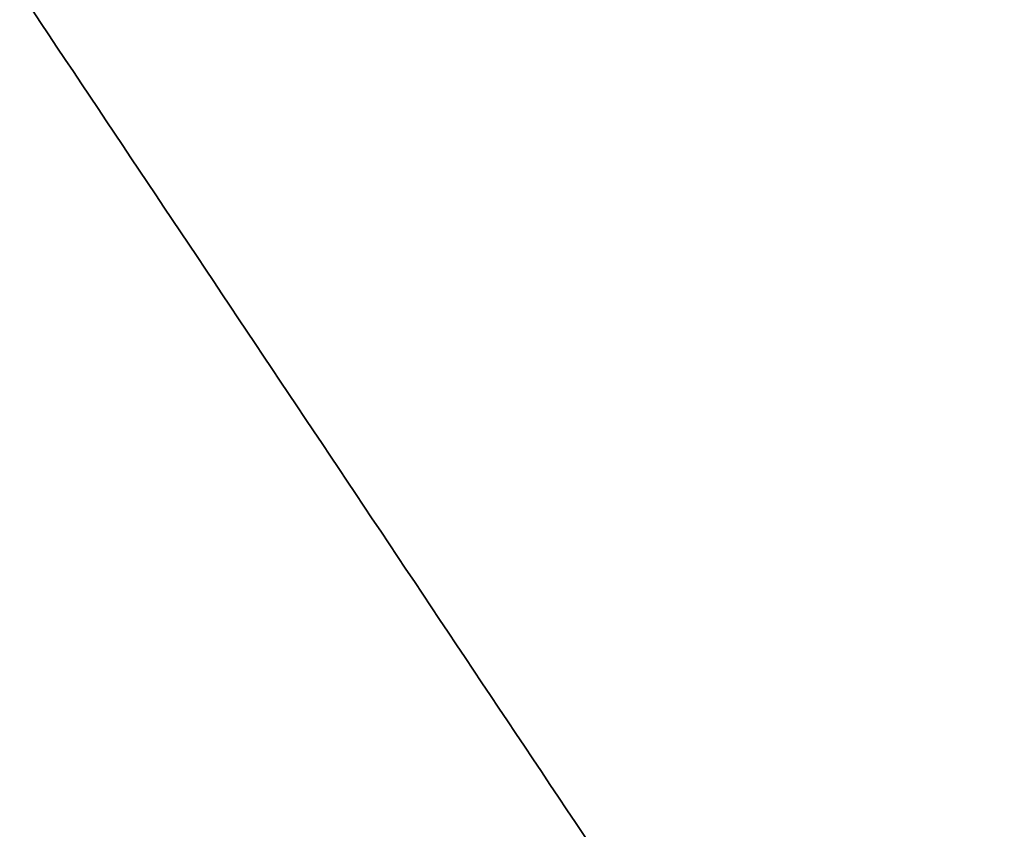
# Model space of a CAD drawing. Header units: millimetres. Extents: x -171 to 493, y -1571 to 169.
# Tile 214 of 256: x 4.789 to 5.017, y -7.362 to -7.175. Entities that reach past the tile are written whole.
import ezdxf

# ---------------------------------------------------------------- set-up
doc = ezdxf.new("R2010")
doc.units = ezdxf.units.MM
doc.layers.add('Bent Two__PARTS__LED Diffusor', color=51, linetype='Continuous', true_color=0xfcffba)
doc.layers.add('Bent Two__PARTS__Pipe', color=18, linetype='Continuous', true_color=0x000000)

msp = doc.modelspace()

# ---------------------------------------------------------------- linework, layer by layer
at = {"layer": 'Bent Two__PARTS__LED Diffusor'}
for points, weights in [([(4.999999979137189, -7.483314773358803, 789.9999999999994), (4.552412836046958, -6.813427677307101, 789.9999999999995), (4.166666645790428, -6.236095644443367, 789.9999999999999)], [0.8618348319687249, 0.9309174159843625, 1]), ([(4.166666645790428, -6.236095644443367, 789.9999999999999), (4.552412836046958, -6.813427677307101, 789.9999999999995), (4.999999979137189, -7.483314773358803, 789.9999999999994)], [1, 0.9309174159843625, 0.8618348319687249]), ([(4.166666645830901, -6.236095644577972, 1290), (4.552412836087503, -6.813427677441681, 1290), (4.999999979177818, -7.483314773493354, 1290)], [1, 0.9309174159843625, 0.8618348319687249]), ([(4.999999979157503, -7.483314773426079, 1040), (4.552412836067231, -6.813427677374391, 1040), (4.166666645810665, -6.236095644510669, 1040)], [0.8618348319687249, 0.9309174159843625, 1]), ([(4.999999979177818, -7.483314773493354, 1290), (4.552412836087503, -6.813427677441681, 1290), (4.166666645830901, -6.236095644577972, 1290)], [0.8618348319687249, 0.9309174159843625, 1])]:
    msp.add_rational_spline(points, weights, degree=2, dxfattribs=at)
at = {"layer": 'Bent Two__PARTS__Pipe'}
msp.add_rational_spline([(4.999999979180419, -7.483314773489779, 1125.431957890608), (8.999999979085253, -4.810702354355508, 1125.431957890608), (8.999999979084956, -5.6088e-12, 1125.431957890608), (8.999999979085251, 4.810702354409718, 1125.431957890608), (4.999999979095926, 7.483314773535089, 1125.431957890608)], [0.8618348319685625, 0.8187282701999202, 1, 0.8187282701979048, 0.8618348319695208], degree=2, knots=[5.387668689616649, 5.387668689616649, 5.387668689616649, 14.13716694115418, 14.13716694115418, 22.88666519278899, 22.88666519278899, 22.88666519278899], dxfattribs=at)
for points, weights in [([(4.999999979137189, -7.483314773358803, 789.9999999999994), (4.552412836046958, -6.813427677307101, 789.9999999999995), (4.166666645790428, -6.236095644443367, 789.9999999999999)], [0.8618348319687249, 0.9309174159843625, 1]), ([(4.166666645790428, -6.236095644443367, 789.9999999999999), (4.552412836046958, -6.813427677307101, 789.9999999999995), (4.999999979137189, -7.483314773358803, 789.9999999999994)], [1, 0.9309174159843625, 0.8618348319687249]), ([(4.999999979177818, -7.483314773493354, 1290), (4.552412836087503, -6.813427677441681, 1290), (4.166666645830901, -6.236095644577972, 1290)], [0.8618348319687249, 0.9309174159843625, 1]), ([(4.999999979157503, -7.483314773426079, 1040), (4.552412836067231, -6.813427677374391, 1040), (4.166666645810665, -6.236095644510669, 1040)], [0.8618348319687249, 0.9309174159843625, 1]), ([(4.166666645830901, -6.236095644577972, 1290), (4.552412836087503, -6.813427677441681, 1290), (4.999999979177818, -7.483314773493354, 1290)], [1, 0.9309174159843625, 0.8618348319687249])]:
    msp.add_rational_spline(points, weights, degree=2, dxfattribs=at)

doc.saveas('drawing.dxf')
